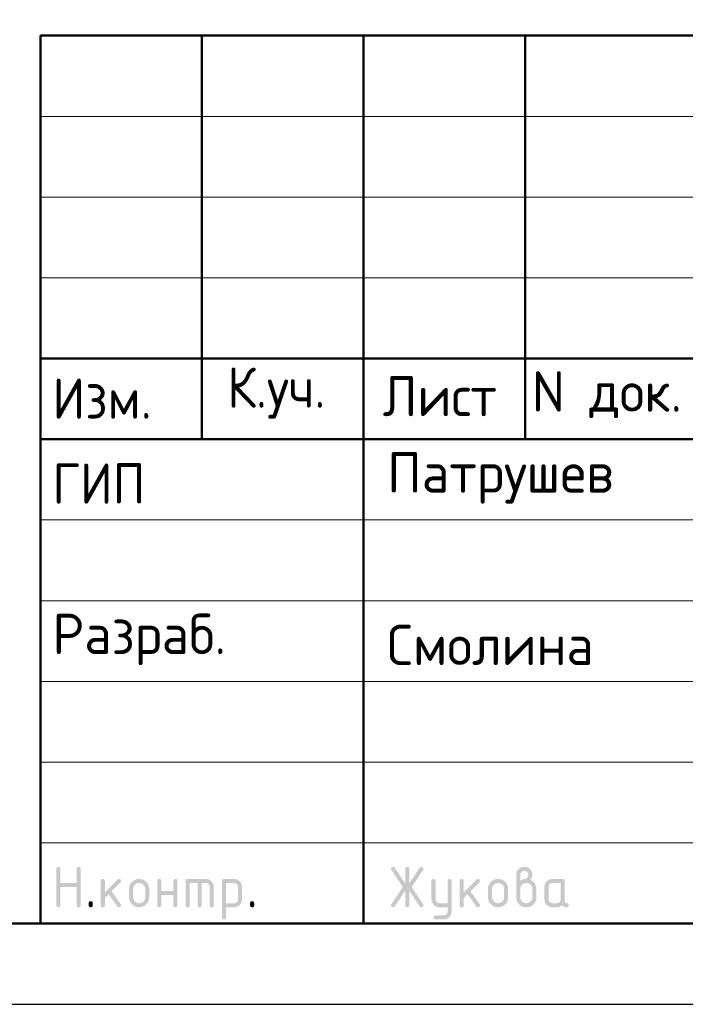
# Model space of a CAD drawing. Header units: millimetres. Extents: x 0 to 50400, y 0 to 35640.
# Tile 8 of 13: x 27446 to 32391, y 0 to 7318. Entities that reach past the tile are written whole.
import ezdxf

# ---------------------------------------------------------------- set-up
doc = ezdxf.new("R2010")
doc.units = ezdxf.units.MM
doc.layers.add('Standard', color=7, linetype='Continuous', lineweight=25)
doc.styles.add('ISOCPEUR', font='txt')

msp = doc.modelspace()

# ---------------------------------------------------------------- hatches: boundary and pattern name
at = {"layer": 'Standard', "linetype": 'Continuous', "lineweight": 25, "transparency": 33554687}
for points in [[(27718.9, 736.5), (27718.9, 1006.5), (27718.9, 1008.4), (27719.1, 1010.1), (27719.4, 1011.7), (27719.8, 1013.1), (27720.3, 1014.5), (27721, 1015.7), (27721.7, 1016.9), (27722.7, 1017.8), (27723.6, 1018.7), (27724.8, 1019.4), (27725.9, 1020.1), (27727.4, 1020.6), (27728.8, 1021.1), (27730.4, 1021.3), (27732, 1021.5), (27733.9, 1021.5), (27735.8, 1021.5), (27737.4, 1021.3), (27739.1, 1021.1), (27740.5, 1020.6), (27741.9, 1020.1), (27743.1, 1019.4), (27744.3, 1018.7), (27745.2, 1017.8), (27746.1, 1016.9), (27746.8, 1015.7), (27747.5, 1014.5), (27748, 1013.1), (27748.5, 1011.7), (27748.7, 1010.1), (27749, 1008.4), (27749, 1006.6), (27749, 901.6), (27868.6, 901.6), (27868.6, 1006.6), (27868.6, 1008.4), (27868.9, 1010.1), (27869.1, 1011.7), (27869.6, 1013.1), (27870, 1014.5), (27870.7, 1015.7), (27871.4, 1016.9), (27872.4, 1017.8), (27873.3, 1018.7), (27874.5, 1019.4), (27875.7, 1020.1), (27877.1, 1020.6), (27878.5, 1021.1), (27880.1, 1021.3), (27881.8, 1021.5), (27883.6, 1021.5), (27885.5, 1021.5), (27887.2, 1021.3), (27888.8, 1021.1), (27890.2, 1020.6), (27891.6, 1020.1), (27892.8, 1019.4), (27894, 1018.7), (27894.9, 1017.8), (27895.9, 1016.9), (27896.6, 1015.7), (27897.3, 1014.5), (27897.7, 1013.1), (27898.2, 1011.7), (27898.4, 1010.1), (27898.7, 1008.4), (27898.7, 1006.5), (27898.7, 736.5), (27898.7, 734.7), (27898.4, 733), (27898.2, 731.4), (27897.7, 730), (27897.3, 728.6), (27896.6, 727.4), (27895.9, 726.2), (27894.9, 725.3), (27894, 724.4), (27892.8, 723.7), (27891.6, 723), (27890.2, 722.5), (27888.8, 722), (27887.2, 721.8), (27885.5, 721.5), (27883.6, 721.5), (27881.8, 721.5), (27880.1, 721.8), (27878.5, 722), (27877.1, 722.5), (27875.7, 723), (27874.5, 723.7), (27873.3, 724.4), (27872.4, 725.3), (27871.4, 726.2), (27870.7, 727.4), (27870, 728.6), (27869.6, 730), (27869.1, 731.4), (27868.9, 733), (27868.6, 734.7), (27868.6, 736.5), (27868.6, 871.5), (27749, 871.5), (27749, 736.5), (27749, 734.7), (27748.7, 733), (27748.5, 731.4), (27748, 730), (27747.5, 728.6), (27746.8, 727.4), (27746.1, 726.2), (27745.2, 725.3), (27744.3, 724.4), (27743.1, 723.7), (27741.9, 723), (27740.5, 722.5), (27739.1, 722), (27737.4, 721.8), (27735.8, 721.5), (27733.9, 721.5), (27732, 721.5), (27730.4, 721.8), (27728.8, 722), (27727.4, 722.5), (27725.9, 723), (27724.8, 723.7), (27723.6, 724.4), (27722.7, 725.3), (27721.7, 726.2), (27721, 727.4), (27720.3, 728.6), (27719.8, 730), (27719.4, 731.4), (27719.1, 733), (27718.9, 734.7)], [(30310.2, 844.4), (30232.8, 728.1), (30231.7, 726.5), (30230.4, 725.2), (30229, 724), (30227.4, 723.2), (30225.8, 722.4), (30224, 721.9), (30222.1, 721.5), (30220, 721.5), (30218.2, 721.5), (30216.6, 721.8), (30215, 722), (30213.6, 722.5), (30212.2, 723), (30211, 723.8), (30209.9, 724.5), (30209, 725.5), (30208, 726.4), (30207.4, 727.7), (30206.7, 728.9), (30206.2, 730.4), (30205.7, 731.8), (30205.5, 733.5), (30205.3, 735.2), (30205.3, 737.2), (30205.3, 739.1), (30205.9, 741.1), (30206.5, 743), (30207.8, 744.9), (30292.1, 871.4), (30207.8, 997.9), (30206.5, 999.9), (30205.9, 1001.8), (30205.3, 1003.8), (30205.3, 1005.9), (30205.3, 1007.8), (30205.5, 1009.5), (30205.7, 1011.3), (30206.2, 1012.7), (30206.7, 1014.2), (30207.4, 1015.4), (30208.1, 1016.6), (30209, 1017.6), (30210, 1018.6), (30211.1, 1019.3), (30212.3, 1020.1), (30213.7, 1020.6), (30215.1, 1021), (30216.8, 1021.3), (30218.4, 1021.5), (30220.3, 1021.5), (30222.3, 1021.5), (30224, 1021.1), (30225.8, 1020.7), (30227.4, 1019.8), (30228.9, 1019), (30230.3, 1017.7), (30231.6, 1016.4), (30232.8, 1014.7), (30310.2, 898.7), (30310.2, 1006.5), (30310.2, 1008.4), (30310.5, 1010.1), (30310.7, 1011.7), (30311.2, 1013.1), (30311.7, 1014.5), (30312.4, 1015.7), (30313.1, 1016.9), (30314, 1017.8), (30314.9, 1018.7), (30316.1, 1019.4), (30317.3, 1020.1), (30318.7, 1020.6), (30320.1, 1021.1), (30321.8, 1021.3), (30323.4, 1021.5), (30325.3, 1021.5), (30327.2, 1021.5), (30328.8, 1021.3), (30330.4, 1021.1), (30331.8, 1020.6), (30333.3, 1020.1), (30334.4, 1019.4), (30335.6, 1018.7), (30336.5, 1017.8), (30337.5, 1016.9), (30338.2, 1015.7), (30338.9, 1014.5), (30339.4, 1013.1), (30339.8, 1011.7), (30340.1, 1010.1), (30340.3, 1008.4), (30340.3, 1006.5), (30340.3, 898.7), (30417.8, 1014.7), (30418.9, 1016.4), (30420.3, 1017.7), (30421.6, 1019), (30423.2, 1019.8), (30424.8, 1020.7), (30426.6, 1021.1), (30428.5, 1021.5), (30430.5, 1021.5), (30432, 1021.5), (30433.4, 1021.3), (30434.9, 1021), (30436.2, 1020.4), (30437.5, 1019.8), (30438.7, 1019), (30439.9, 1018.1), (30441, 1017), (30442, 1015.9), (30442.8, 1014.6), (30443.6, 1013.4), (30444.2, 1012.1), (30444.7, 1010.7), (30445, 1009.3), (30445.3, 1007.9), (30445.3, 1006.3), (30445.3, 1004.1), (30444.6, 1002), (30444, 999.9), (30442.8, 997.9), (30358.5, 871.4), (30442.8, 744.9), (30444, 743), (30444.6, 741), (30445.3, 738.9), (30445.3, 736.8), (30445.3, 735.2), (30445, 733.8), (30444.7, 732.4), (30444.2, 731), (30443.7, 729.7), (30442.9, 728.5), (30442.1, 727.2), (30441.1, 726.1), (30440, 724.9), (30438.8, 724.1), (30437.7, 723.3), (30436.4, 722.7), (30435.1, 722.1), (30433.7, 721.8), (30432.3, 721.5), (30430.7, 721.5), (30428.6, 721.5), (30426.7, 721.9), (30424.8, 722.4), (30423.2, 723.2), (30421.6, 724), (30420.2, 725.2), (30418.9, 726.5), (30417.8, 728.1), (30340.3, 844.4), (30340.3, 736.5), (30340.3, 734.7), (30340.1, 733), (30339.8, 731.4), (30339.4, 730), (30338.9, 728.6), (30338.2, 727.4), (30337.5, 726.2), (30336.5, 725.3), (30335.6, 724.4), (30334.4, 723.7), (30333.3, 723), (30331.8, 722.5), (30330.4, 722), (30328.8, 721.8), (30327.2, 721.5), (30325.3, 721.5), (30323.4, 721.5), (30321.8, 721.8), (30320.1, 722), (30318.7, 722.5), (30317.3, 723), (30316.1, 723.7), (30314.9, 724.4), (30314, 725.3), (30313.1, 726.2), (30312.4, 727.4), (30311.7, 728.6), (30311.2, 730), (30310.7, 731.4), (30310.5, 733), (30310.2, 734.7), (30310.2, 736.5)], [(28078.7, 832.8), (28173, 927.1), (28174.1, 928.1), (28175.3, 929), (28176.5, 929.8), (28177.9, 930.3), (28179.2, 930.8), (28180.6, 931.1), (28182.1, 931.4), (28183.7, 931.4), (28185.6, 931.4), (28187.2, 931.1), (28188.9, 930.9), (28190.3, 930.4), (28191.7, 930), (28192.8, 929.3), (28194, 928.6), (28195, 927.6), (28195.9, 926.7), (28196.6, 925.5), (28197.3, 924.3), (28197.8, 922.9), (28198.2, 921.5), (28198.5, 919.9), (28198.7, 918.3), (28198.7, 916.4), (28198.7, 914.9), (28198.4, 913.5), (28198.1, 912.1), (28197.6, 910.8), (28197, 909.5), (28196.1, 908.3), (28195.3, 907.1), (28194.1, 905.9), (28128.3, 840.1), (28195.7, 745.2), (28197.2, 743.1), (28198, 740.9), (28198.7, 738.7), (28198.7, 736.3), (28198.7, 734.5), (28198.5, 732.8), (28198.2, 731.2), (28197.8, 729.9), (28197.3, 728.5), (28196.6, 727.3), (28195.9, 726.2), (28195, 725.2), (28194, 724.3), (28192.8, 723.6), (28191.7, 722.9), (28190.3, 722.5), (28188.9, 722), (28187.2, 721.8), (28185.6, 721.5), (28183.7, 721.5), (28181.7, 721.5), (28179.9, 721.9), (28178.2, 722.3), (28176.6, 723.1), (28175, 723.9), (28173.7, 725.1), (28172.3, 726.3), (28171.2, 727.9), (28106.7, 818.6), (28078.7, 790.6), (28078.7, 736.5), (28078.7, 734.7), (28078.5, 733), (28078.3, 731.4), (28077.8, 730), (28077.3, 728.6), (28076.6, 727.4), (28075.9, 726.2), (28075, 725.3), (28074, 724.4), (28072.9, 723.7), (28071.7, 723), (28070.3, 722.5), (28068.9, 722), (28067.2, 721.8), (28065.6, 721.5), (28063.7, 721.5), (28061.8, 721.5), (28060.2, 721.8), (28058.5, 722), (28057.1, 722.5), (28055.7, 723), (28054.5, 723.7), (28053.4, 724.4), (28052.4, 725.3), (28051.5, 726.2), (28050.8, 727.4), (28050.1, 728.6), (28049.6, 730), (28049.2, 731.4), (28048.9, 733), (28048.7, 734.7), (28048.7, 736.5), (28048.7, 916.4), (28048.7, 918.3), (28048.9, 919.9), (28049.2, 921.5), (28049.6, 922.9), (28050.1, 924.3), (28050.8, 925.5), (28051.5, 926.7), (28052.4, 927.6), (28053.4, 928.6), (28054.5, 929.3), (28055.7, 930), (28057.1, 930.4), (28058.5, 930.9), (28060.2, 931.1), (28061.8, 931.4), (28063.7, 931.4), (28065.6, 931.4), (28067.2, 931.1), (28068.9, 930.9), (28070.3, 930.4), (28071.7, 930), (28072.9, 929.3), (28074, 928.6), (28075, 927.6), (28075.9, 926.7), (28076.6, 925.5), (28077.3, 924.3), (28077.8, 922.9), (28078.3, 921.5), (28078.5, 919.9), (28078.7, 918.3), (28078.7, 916.4)], [(28498.4, 811.4), (28498.4, 736.5), (28498.4, 734.7), (28498.2, 733), (28497.9, 731.4), (28497.5, 730), (28497, 728.6), (28496.3, 727.4), (28495.6, 726.2), (28494.6, 725.3), (28493.7, 724.4), (28492.5, 723.6), (28491.4, 723), (28489.9, 722.5), (28488.5, 722), (28486.9, 721.8), (28485.2, 721.5), (28483.4, 721.5), (28481.5, 721.5), (28479.8, 721.8), (28478.2, 722), (28476.8, 722.5), (28475.4, 723), (28474.2, 723.7), (28473, 724.4), (28472.1, 725.3), (28471.2, 726.2), (28470.5, 727.4), (28469.8, 728.6), (28469.3, 730), (28468.8, 731.4), (28468.6, 733), (28468.3, 734.7), (28468.3, 736.5), (28468.3, 916.4), (28468.3, 918.3), (28468.6, 919.9), (28468.8, 921.5), (28469.3, 922.9), (28469.8, 924.3), (28470.5, 925.5), (28471.2, 926.7), (28472.1, 927.6), (28473, 928.6), (28474.2, 929.3), (28475.4, 930), (28476.8, 930.4), (28478.2, 930.9), (28479.8, 931.1), (28481.5, 931.4), (28483.4, 931.4), (28485.2, 931.4), (28486.9, 931.1), (28488.5, 930.9), (28489.9, 930.4), (28491.4, 930), (28492.5, 929.3), (28493.7, 928.6), (28494.6, 927.6), (28495.6, 926.7), (28496.3, 925.5), (28497, 924.4), (28497.5, 923), (28497.9, 921.5), (28498.2, 919.9), (28498.4, 918.3), (28498.4, 916.4), (28498.4, 841.5), (28588, 841.5), (28588, 916.4), (28588, 918.3), (28588.2, 919.9), (28588.5, 921.5), (28589, 923), (28589.4, 924.4), (28590.1, 925.5), (28590.8, 926.7), (28591.8, 927.6), (28592.7, 928.6), (28593.9, 929.3), (28595.1, 930), (28596.5, 930.4), (28597.9, 930.9), (28599.5, 931.1), (28601.2, 931.4), (28603, 931.4), (28604.9, 931.4), (28606.6, 931.1), (28608.2, 930.9), (28609.6, 930.4), (28611, 930), (28612.2, 929.3), (28613.4, 928.6), (28614.3, 927.6), (28615.2, 926.7), (28615.9, 925.5), (28616.7, 924.3), (28617.1, 922.9), (28617.6, 921.5), (28617.8, 919.9), (28618.1, 918.3), (28618.1, 916.4), (28618.1, 736.5), (28618.1, 734.7), (28617.8, 733), (28617.6, 731.4), (28617.1, 730), (28616.7, 728.6), (28615.9, 727.4), (28615.2, 726.2), (28614.3, 725.3), (28613.4, 724.4), (28612.2, 723.7), (28611, 723), (28609.6, 722.5), (28608.2, 722), (28606.6, 721.8), (28604.9, 721.5), (28603, 721.5), (28601.2, 721.5), (28599.5, 721.8), (28597.9, 722), (28596.5, 722.5), (28595.1, 723), (28593.9, 723.6), (28592.7, 724.4), (28591.8, 725.3), (28590.8, 726.2), (28590.1, 727.4), (28589.4, 728.6), (28589, 730), (28588.5, 731.4), (28588.2, 733), (28588, 734.7), (28588, 736.5), (28588, 811.4)], [(28693.2, 931.4), (28828.1, 931.4), (28831.2, 931.4), (28834.2, 931.1), (28837.2, 930.8), (28840.1, 930.3), (28843, 929.7), (28845.7, 928.9), (28848.5, 928.1), (28851.2, 927), (28853.8, 925.9), (28856.4, 924.5), (28858.9, 923.2), (28861.3, 921.5), (28863.7, 919.9), (28866, 918), (28868.3, 916.1), (28870.5, 913.9), (28872.7, 911.7), (28874.6, 909.4), (28876.5, 907.1), (28878.2, 904.7), (28879.8, 902.3), (28881.2, 899.7), (28882.5, 897.2), (28883.6, 894.5), (28884.7, 891.9), (28885.5, 889.1), (28886.4, 886.3), (28886.9, 883.4), (28887.5, 880.6), (28887.7, 877.6), (28888, 874.5), (28888, 871.4), (28888, 736.5), (28888, 734.7), (28887.8, 733), (28887.5, 731.4), (28887.1, 730), (28886.6, 728.6), (28885.9, 727.4), (28885.2, 726.2), (28884.3, 725.3), (28883.3, 724.4), (28882.1, 723.7), (28881, 723), (28879.6, 722.5), (28878.1, 722), (28876.5, 721.8), (28874.9, 721.5), (28873, 721.5), (28871.1, 721.5), (28869.5, 721.8), (28867.8, 722), (28866.4, 722.5), (28865, 723), (28863.8, 723.6), (28862.7, 724.4), (28861.7, 725.3), (28860.8, 726.2), (28860.1, 727.4), (28859.4, 728.6), (28858.9, 730), (28858.4, 731.4), (28858.2, 733), (28857.9, 734.7), (28857.9, 736.5), (28857.9, 871.4), (28857.9, 874.5), (28857.4, 877.5), (28856.9, 880.4), (28855.8, 883.1), (28854.7, 885.7), (28853.1, 888.1), (28851.5, 890.5), (28849.3, 892.7), (28847.2, 894.8), (28844.8, 896.5), (28842.4, 898.1), (28839.7, 899.2), (28837.1, 900.2), (28834.1, 900.8), (28831.2, 901.3), (28828, 901.3), (28798.1, 901.3), (28798.1, 736.5), (28798.1, 734.7), (28797.9, 733), (28797.6, 731.4), (28797.2, 730), (28796.7, 728.6), (28796, 727.4), (28795.3, 726.2), (28794.4, 725.3), (28793.4, 724.4), (28792.3, 723.6), (28791.1, 723), (28789.7, 722.5), (28788.3, 722), (28786.6, 721.8), (28785, 721.5), (28783.1, 721.5), (28781.2, 721.5), (28779.6, 721.8), (28777.9, 722), (28776.5, 722.5), (28775.1, 723), (28773.9, 723.6), (28772.8, 724.4), (28771.8, 725.3), (28770.9, 726.2), (28770.2, 727.4), (28769.5, 728.6), (28769, 730), (28768.5, 731.4), (28768.3, 733), (28768.1, 734.7), (28768.1, 736.5), (28768.1, 901.3), (28708.2, 901.3), (28708.2, 736.5), (28708.2, 734.7), (28708, 733), (28707.8, 731.4), (28707.3, 730), (28706.8, 728.6), (28706.1, 727.4), (28705.4, 726.2), (28704.5, 725.3), (28703.5, 724.4), (28702.4, 723.6), (28701.2, 723), (28699.8, 722.5), (28698.4, 722), (28696.7, 721.8), (28695.1, 721.5), (28693.2, 721.5), (28691.3, 721.5), (28689.7, 721.8), (28688, 722), (28686.6, 722.5), (28685.2, 723), (28684, 723.7), (28682.9, 724.4), (28681.9, 725.3), (28681, 726.2), (28680.3, 727.4), (28679.6, 728.6), (28679.1, 730), (28678.7, 731.4), (28678.4, 733), (28678.2, 734.7), (28678.2, 736.5), (28678.2, 916.4), (28678.2, 918.3), (28678.4, 919.9), (28678.6, 921.5), (28679.1, 922.9), (28679.6, 924.3), (28680.3, 925.5), (28681, 926.7), (28681.9, 927.6), (28682.9, 928.6), (28684, 929.3), (28685.2, 930), (28686.6, 930.4), (28688, 930.9), (28689.6, 931.1), (28691.3, 931.4)], [(30625, 691.2), (30625, 721.5), (30565.2, 721.5), (30562, 721.5), (30559, 721.8), (30556, 722.1), (30553.1, 722.6), (30550.2, 723.2), (30547.4, 724), (30544.6, 724.8), (30542, 725.9), (30539.3, 727), (30536.8, 728.4), (30534.2, 729.7), (30531.8, 731.4), (30529.4, 733), (30527.1, 734.9), (30524.8, 736.8), (30522.7, 739), (30520.5, 741.2), (30518.6, 743.5), (30516.7, 745.8), (30515.1, 748.2), (30513.5, 750.7), (30512.1, 753.2), (30510.7, 755.7), (30509.7, 758.4), (30508.6, 761), (30507.8, 763.8), (30507, 766.6), (30506.4, 769.5), (30505.9, 772.4), (30505.6, 775.4), (30505.3, 778.4), (30505.3, 781.5), (30505.3, 916.4), (30505.3, 918.3), (30505.6, 919.9), (30505.8, 921.5), (30506.3, 922.9), (30506.7, 924.3), (30507.4, 925.5), (30508.1, 926.7), (30509.1, 927.6), (30510, 928.6), (30511.2, 929.3), (30512.4, 930), (30513.8, 930.4), (30515.2, 930.9), (30516.8, 931.1), (30518.5, 931.4), (30520.4, 931.4), (30522.2, 931.4), (30523.9, 931.1), (30525.5, 930.9), (30526.9, 930.4), (30528.3, 930), (30529.5, 929.3), (30530.7, 928.6), (30531.6, 927.6), (30532.6, 926.7), (30533.3, 925.5), (30534, 924.4), (30534.4, 923), (30534.9, 921.5), (30535.2, 919.9), (30535.4, 918.3), (30535.4, 916.4), (30535.4, 781.6), (30535.4, 778.5), (30535.9, 775.6), (30536.5, 772.8), (30537.6, 770.2), (30538.7, 767.5), (30540.4, 765.1), (30542, 762.7), (30544.2, 760.4), (30546.4, 758.2), (30548.8, 756.6), (30551.2, 754.9), (30553.9, 753.8), (30556.5, 752.7), (30559.4, 752.2), (30562.2, 751.6), (30565.3, 751.6), (30625, 751.6), (30625, 916.4), (30625, 918.3), (30625.2, 919.9), (30625.5, 921.5), (30625.9, 923), (30626.4, 924.4), (30627.1, 925.5), (30627.8, 926.7), (30628.7, 927.6), (30629.7, 928.6), (30630.9, 929.3), (30632, 930), (30633.4, 930.4), (30634.9, 930.9), (30636.5, 931.1), (30638.1, 931.4), (30640, 931.4), (30641.9, 931.4), (30643.5, 931.1), (30645.2, 930.9), (30646.6, 930.4), (30648, 930), (30649.2, 929.3), (30650.4, 928.6), (30651.3, 927.6), (30652.2, 926.7), (30652.9, 925.5), (30653.6, 924.3), (30654.1, 923), (30654.6, 921.5), (30654.8, 919.9), (30655, 918.3), (30655, 916.4), (30655, 691.6), (30655, 688.5), (30654.8, 685.5), (30654.5, 682.5), (30654, 679.6), (30653.4, 676.7), (30652.6, 673.9), (30651.8, 671.2), (30650.8, 668.5), (30649.7, 665.8), (30648.4, 663.3), (30647, 660.8), (30645.4, 658.4), (30643.8, 655.9), (30642, 653.6), (30640.1, 651.3), (30637.9, 649.1), (30635.8, 646.9), (30633.5, 645), (30631.3, 643.1), (30628.9, 641.5), (30626.5, 639.9), (30624, 638.5), (30621.5, 637.1), (30618.9, 636), (30616.2, 634.9), (30613.5, 634.1), (30610.7, 633.3), (30607.9, 632.8), (30605, 632.2), (30602, 631.9), (30599, 631.7), (30595.9, 631.7), (30535.4, 631.7), (30533.5, 631.7), (30531.9, 631.9), (30530.2, 632.1), (30528.8, 632.6), (30527.4, 633.1), (30526.2, 633.8), (30525.1, 634.5), (30524.1, 635.4), (30523.2, 636.4), (30522.5, 637.5), (30521.8, 638.7), (30521.3, 640.1), (30520.9, 641.5), (30520.6, 643.2), (30520.4, 644.8), (30520.4, 646.7), (30520.4, 648.2), (30520.7, 649.6), (30521, 650.9), (30521.5, 652.3), (30522.1, 653.6), (30522.9, 654.8), (30523.8, 656), (30524.9, 657.2), (30526.1, 658.3), (30527.3, 659.2), (30528.5, 660), (30529.8, 660.6), (30531.1, 661.1), (30532.5, 661.4), (30533.9, 661.7), (30535.4, 661.7), (30595.1, 661.7), (30598.3, 661.7), (30601.2, 662.2), (30604.1, 662.8), (30606.8, 663.8), (30609.4, 664.9), (30611.8, 666.4), (30614.2, 668), (30616.4, 670.1), (30618.5, 672.2), (30620.2, 674.6), (30621.8, 676.9), (30622.8, 679.6), (30623.9, 682.2), (30624.5, 685.1), (30625, 688)], [(30745.2, 832.8), (30839.5, 927.1), (30840.6, 928.1), (30841.8, 929), (30843, 929.8), (30844.3, 930.3), (30845.7, 930.8), (30847.1, 931.1), (30848.6, 931.4), (30850.2, 931.4), (30852.1, 931.4), (30853.7, 931.1), (30855.3, 930.9), (30856.7, 930.4), (30858.2, 930), (30859.3, 929.3), (30860.5, 928.6), (30861.4, 927.6), (30862.4, 926.7), (30863.1, 925.5), (30863.8, 924.3), (30864.2, 922.9), (30864.7, 921.5), (30864.9, 919.9), (30865.2, 918.3), (30865.2, 916.4), (30865.2, 914.9), (30864.9, 913.5), (30864.6, 912.1), (30864, 910.8), (30863.5, 909.5), (30862.6, 908.3), (30861.8, 907.1), (30860.6, 905.9), (30794.8, 840.1), (30862.2, 745.2), (30863.7, 743.1), (30864.4, 740.9), (30865.2, 738.7), (30865.2, 736.3), (30865.2, 734.5), (30864.9, 732.8), (30864.7, 731.2), (30864.2, 729.9), (30863.8, 728.5), (30863.1, 727.3), (30862.4, 726.2), (30861.4, 725.2), (30860.5, 724.3), (30859.3, 723.6), (30858.2, 722.9), (30856.7, 722.5), (30855.3, 722), (30853.7, 721.8), (30852.1, 721.5), (30850.2, 721.5), (30848.2, 721.5), (30846.4, 721.9), (30844.7, 722.3), (30843.1, 723.1), (30841.5, 723.9), (30840.2, 725.1), (30838.8, 726.3), (30837.7, 727.9), (30773.2, 818.6), (30745.2, 790.6), (30745.2, 736.5), (30745.2, 734.7), (30745, 733), (30744.7, 731.4), (30744.3, 730), (30743.8, 728.6), (30743.1, 727.4), (30742.4, 726.2), (30741.5, 725.3), (30740.5, 724.4), (30739.4, 723.7), (30738.2, 723), (30736.8, 722.5), (30735.4, 722), (30733.7, 721.8), (30732.1, 721.5), (30730.2, 721.5), (30728.3, 721.5), (30726.7, 721.8), (30725, 722), (30723.6, 722.5), (30722.2, 723), (30721, 723.7), (30719.9, 724.4), (30718.9, 725.3), (30718, 726.2), (30717.3, 727.4), (30716.6, 728.6), (30716.1, 730), (30715.6, 731.4), (30715.4, 733), (30715.2, 734.7), (30715.2, 736.5), (30715.2, 916.4), (30715.2, 918.3), (30715.4, 919.9), (30715.6, 921.5), (30716.1, 922.9), (30716.6, 924.3), (30717.3, 925.5), (30718, 926.7), (30718.9, 927.6), (30719.9, 928.6), (30721, 929.3), (30722.2, 930), (30723.6, 930.4), (30725, 930.9), (30726.7, 931.1), (30728.3, 931.4), (30730.2, 931.4), (30732.1, 931.4), (30733.7, 931.1), (30735.4, 930.9), (30736.8, 930.4), (30738.2, 930), (30739.4, 929.3), (30740.5, 928.6), (30741.5, 927.6), (30742.4, 926.7), (30743.1, 925.5), (30743.8, 924.3), (30744.3, 922.9), (30744.7, 921.5), (30745, 919.9), (30745.2, 918.3), (30745.2, 916.4)], [(27958.8, 751.6), (27958.8, 753.5), (27959, 755.1), (27959.3, 756.8), (27959.7, 758.2), (27960.2, 759.6), (27960.9, 760.8), (27961.6, 761.9), (27962.5, 762.9), (27963.5, 763.8), (27964.7, 764.5), (27965.8, 765.2), (27967.2, 765.7), (27968.6, 766.2), (27970.3, 766.4), (27971.9, 766.6), (27973.8, 766.6), (27975.7, 766.6), (27977.3, 766.4), (27979, 766.2), (27980.4, 765.7), (27981.8, 765.2), (27983, 764.5), (27984.1, 763.8), (27985.1, 762.9), (27986, 761.9), (27986.7, 760.8), (27987.4, 759.6), (27987.9, 758.2), (27988.4, 756.8), (27988.6, 755.1), (27988.8, 753.5), (27988.8, 751.6), (27988.8, 736.6), (27988.8, 734.7), (27988.6, 733), (27988.4, 731.4), (27987.9, 730), (27987.4, 728.6), (27986.7, 727.4), (27986, 726.2), (27985.1, 725.3), (27984.1, 724.4), (27983, 723.7), (27981.8, 723), (27980.4, 722.5), (27979, 722), (27977.3, 721.8), (27975.7, 721.5), (27973.8, 721.5), (27971.9, 721.5), (27970.3, 721.8), (27968.6, 722), (27967.2, 722.5), (27965.8, 723), (27964.7, 723.7), (27963.5, 724.4), (27962.5, 725.3), (27961.6, 726.2), (27960.9, 727.4), (27960.2, 728.6), (27959.7, 730), (27959.3, 731.4), (27959, 733), (27958.8, 734.7), (27958.8, 736.6)], [(29158, 751.6), (29158, 753.5), (29158.2, 755.1), (29158.4, 756.8), (29158.9, 758.2), (29159.4, 759.6), (29160.1, 760.8), (29160.8, 761.9), (29161.7, 762.9), (29162.6, 763.8), (29163.8, 764.5), (29165, 765.2), (29166.4, 765.7), (29167.8, 766.2), (29169.5, 766.4), (29171.1, 766.6), (29173, 766.6), (29174.9, 766.6), (29176.5, 766.4), (29178.1, 766.2), (29179.6, 765.7), (29181, 765.2), (29182.1, 764.5), (29183.3, 763.8), (29184.3, 762.9), (29185.2, 761.9), (29185.9, 760.8), (29186.6, 759.6), (29187.1, 758.2), (29187.5, 756.8), (29187.8, 755.1), (29188, 753.5), (29188, 751.6), (29188, 736.6), (29188, 734.7), (29187.8, 733), (29187.5, 731.4), (29187.1, 730), (29186.6, 728.6), (29185.9, 727.4), (29185.2, 726.2), (29184.3, 725.3), (29183.3, 724.4), (29182.1, 723.7), (29181, 723), (29179.6, 722.5), (29178.1, 722), (29176.5, 721.8), (29174.9, 721.5), (29173, 721.5), (29171.1, 721.5), (29169.5, 721.8), (29167.8, 722), (29166.4, 722.5), (29165, 723), (29163.8, 723.7), (29162.6, 724.4), (29161.7, 725.3), (29160.8, 726.2), (29160.1, 727.4), (29159.4, 728.6), (29158.9, 730), (29158.4, 731.4), (29158.2, 733), (29158, 734.7), (29158, 736.6)]]:
    msp.add_hatch(color=7, dxfattribs=at).paths.add_polyline_path(points, flags=16)
h = msp.add_hatch(color=7, dxfattribs=at)
h.paths.add_polyline_path([(31164.9, 916.5), (31169.6, 920.2), (31174.2, 923), (31178.8, 925.9), (31183.2, 927.7), (31187.5, 929.6), (31191.7, 930.5), (31195.9, 931.5), (31199.9, 931.5), (31202.2, 931.5), (31204.4, 932.1), (31206.7, 932.8), (31208.8, 934.1), (31211, 935.4), (31213.1, 937.4), (31215.1, 939.3), (31217.1, 941.9), (31219.1, 944.4), (31220.5, 946.8), (31222, 949.3), (31222.9, 951.7), (31223.9, 954.1), (31224.4, 956.6), (31224.9, 959), (31224.9, 961.5), (31224.9, 964.6), (31224.3, 967.6), (31223.8, 970.5), (31222.7, 973.2), (31221.6, 975.8), (31220, 978.2), (31218.4, 980.7), (31216.2, 982.8), (31214.1, 985), (31211.7, 986.6), (31209.2, 988.2), (31206.6, 989.3), (31203.9, 990.4), (31201, 990.9), (31198.1, 991.5), (31194.9, 991.5), (31191.8, 991.5), (31188.9, 990.9), (31186, 990.4), (31183.3, 989.3), (31180.7, 988.2), (31178.2, 986.5), (31175.8, 984.9), (31173.6, 982.7), (31171.4, 980.5), (31169.8, 978.1), (31168.2, 975.7), (31167.1, 973), (31166, 970.4), (31165.4, 967.5), (31164.9, 964.6), (31164.9, 961.5)])
h.paths.add_polyline_path([(31239.6, 925.4), (31244.8, 923.3), (31249.4, 920.4), (31254.1, 917.7), (31258.2, 914.2), (31262.2, 910.8), (31265.8, 906.7), (31269.4, 902.6), (31272.4, 897.9), (31275.4, 893.2), (31277.7, 888.3), (31280, 883.3), (31281.5, 878.1), (31283, 873), (31283.8, 867.6), (31284.5, 862.2), (31284.5, 856.5), (31284.5, 796.5), (31284.5, 792.6), (31284.2, 788.9), (31283.9, 785.1), (31283.2, 781.5), (31282.5, 777.8), (31281.5, 774.4), (31280.4, 770.9), (31279.1, 767.6), (31277.7, 764.2), (31276, 761.1), (31274.3, 757.9), (31272.2, 754.9), (31270.2, 751.8), (31267.8, 749), (31265.4, 746.1), (31262.7, 743.4), (31259.9, 740.6), (31257, 738.2), (31254.2, 735.9), (31251.1, 733.8), (31248.1, 731.8), (31244.9, 730.1), (31241.8, 728.4), (31238.5, 727), (31235.2, 725.6), (31231.7, 724.6), (31228.2, 723.6), (31224.7, 722.9), (31221, 722.2), (31217.3, 721.9), (31213.6, 721.5), (31209.7, 721.5), (31205.8, 721.5), (31202, 721.9), (31198.2, 722.2), (31194.6, 722.9), (31191, 723.6), (31187.6, 724.6), (31184.1, 725.7), (31180.8, 727), (31177.4, 728.4), (31174.3, 730.1), (31171.1, 731.8), (31168.1, 733.9), (31165.1, 735.9), (31162.2, 738.3), (31159.3, 740.7), (31156.6, 743.5), (31153.9, 746.2), (31151.5, 749.1), (31149.1, 752), (31147.1, 755), (31145, 758), (31143.3, 761.2), (31141.6, 764.4), (31140.3, 767.7), (31138.9, 771), (31137.9, 774.5), (31136.9, 777.9), (31136.2, 781.6), (31135.5, 785.2), (31135.2, 788.9), (31134.8, 792.6), (31134.8, 796.5), (31134.8, 961.5), (31134.8, 964.7), (31135.1, 967.7), (31135.4, 970.8), (31135.9, 973.7), (31136.5, 976.6), (31137.3, 979.4), (31138.1, 982.1), (31139.2, 984.8), (31140.3, 987.5), (31141.6, 990), (31143, 992.5), (31144.6, 995), (31146.3, 997.4), (31148.2, 999.7), (31150.1, 1002), (31152.3, 1004.2), (31154.5, 1006.3), (31156.8, 1008.2), (31159.1, 1010.1), (31161.5, 1011.8), (31163.9, 1013.4), (31166.4, 1014.7), (31169, 1016.1), (31171.6, 1017.2), (31174.3, 1018.3), (31177, 1019.1), (31179.8, 1019.9), (31182.7, 1020.5), (31185.5, 1021), (31188.5, 1021.3), (31191.5, 1021.5), (31194.7, 1021.5), (31197.8, 1021.5), (31200.8, 1021.3), (31203.9, 1021), (31206.7, 1020.5), (31209.6, 1019.9), (31212.4, 1019.1), (31215.2, 1018.3), (31217.9, 1017.2), (31220.5, 1016.1), (31223, 1014.7), (31225.6, 1013.3), (31228, 1011.7), (31230.4, 1010.1), (31232.7, 1008.1), (31235, 1006.2), (31237.2, 1004), (31239.3, 1001.9), (31241.2, 999.6), (31243.1, 997.3), (31244.7, 994.8), (31246.4, 992.4), (31247.7, 989.9), (31249.1, 987.3), (31250.2, 984.7), (31251.2, 982), (31252.1, 979.2), (31252.9, 976.5), (31253.4, 973.6), (31254, 970.7), (31254.2, 967.7), (31254.5, 964.7), (31254.5, 961.5), (31254.5, 955.9), (31253.6, 950.8), (31252.6, 945.7), (31250.8, 941.1), (31248.9, 936.6), (31246.1, 932.7), (31243.4, 928.8)], flags=16)
h.paths.add_polyline_path([(31254.5, 796.6), (31254.5, 856.6), (31254.5, 861.2), (31253.7, 865.5), (31252.9, 869.9), (31251.2, 873.8), (31249.6, 877.8), (31247.2, 881.4), (31244.7, 885.1), (31241.5, 888.4), (31238.2, 891.7), (31234.6, 894.1), (31231, 896.6), (31227, 898.3), (31223.1, 899.9), (31218.7, 900.7), (31214.4, 901.6), (31209.7, 901.6), (31205, 901.6), (31200.7, 900.7), (31196.3, 899.9), (31192.4, 898.3), (31188.4, 896.6), (31184.8, 894.1), (31181.1, 891.7), (31177.9, 888.4), (31174.6, 885.1), (31172.2, 881.4), (31169.8, 877.8), (31168.1, 873.8), (31166.5, 869.9), (31165.7, 865.5), (31164.9, 861.2), (31164.9, 856.6), (31164.9, 796.6), (31164.9, 791.9), (31165.7, 787.5), (31166.5, 783.2), (31168.1, 779.2), (31169.8, 775.2), (31172.2, 771.6), (31174.6, 767.9), (31177.9, 764.7), (31181.1, 761.4), (31184.8, 758.9), (31188.4, 756.5), (31192.4, 754.9), (31196.3, 753.2), (31200.7, 752.4), (31205, 751.6), (31209.7, 751.6), (31214.4, 751.6), (31218.7, 752.4), (31223.1, 753.2), (31227, 754.9), (31231, 756.5), (31234.6, 759), (31238.2, 761.5), (31241.5, 764.8), (31244.7, 768.1), (31247.2, 771.7), (31249.6, 775.3), (31251.2, 779.3), (31252.9, 783.3), (31253.7, 787.6), (31254.5, 791.9)])
h = msp.add_hatch(color=7, dxfattribs=at)
h.paths.add_polyline_path([(28258.5, 796.5), (28258.5, 856.4), (28258.5, 860.3), (28258.8, 864.1), (28259.2, 867.8), (28259.9, 871.4), (28260.6, 875), (28261.6, 878.5), (28262.6, 881.9), (28264, 885.3), (28265.3, 888.6), (28267.1, 891.7), (28268.8, 894.9), (28270.8, 897.9), (28272.9, 901), (28275.3, 903.8), (28277.7, 906.7), (28280.4, 909.5), (28283.1, 912.2), (28286, 914.6), (28288.9, 917), (28291.9, 919.1), (28294.9, 921.1), (28298.1, 922.8), (28301.3, 924.5), (28304.6, 925.9), (28307.9, 927.3), (28311.4, 928.3), (28314.8, 929.3), (28318.4, 930), (28322, 930.7), (28325.7, 931), (28329.5, 931.4), (28333.4, 931.4), (28337.3, 931.4), (28341.1, 931), (28344.9, 930.7), (28348.5, 930), (28352.2, 929.3), (28355.6, 928.3), (28359.1, 927.3), (28362.4, 926), (28365.8, 924.6), (28368.9, 922.9), (28372.1, 921.2), (28375.1, 919.2), (28378.1, 917.1), (28381, 914.8), (28383.9, 912.4), (28386.6, 909.7), (28389.3, 907), (28391.6, 904.1), (28394, 901.3), (28396, 898.2), (28398.1, 895.2), (28399.8, 892), (28401.5, 888.9), (28402.8, 885.5), (28404.2, 882.2), (28405.2, 878.7), (28406.2, 875.2), (28406.9, 871.6), (28407.6, 868), (28407.9, 864.2), (28408.2, 860.4), (28408.2, 856.4), (28408.2, 796.5), (28408.2, 792.6), (28407.9, 788.9), (28407.5, 785.1), (28406.9, 781.5), (28406.2, 777.9), (28405.2, 774.4), (28404.1, 771), (28402.8, 767.7), (28401.4, 764.4), (28399.7, 761.2), (28398, 758), (28395.9, 755), (28393.9, 752), (28391.5, 749.1), (28389.1, 746.2), (28386.3, 743.5), (28383.6, 740.7), (28380.7, 738.3), (28377.8, 735.9), (28374.8, 733.9), (28371.8, 731.8), (28368.6, 730.1), (28365.5, 728.4), (28362.2, 727), (28358.8, 725.6), (28355.4, 724.6), (28351.9, 723.6), (28348.3, 722.9), (28344.7, 722.2), (28341, 721.9), (28337.3, 721.5), (28333.4, 721.5), (28329.5, 721.5), (28325.7, 721.9), (28322, 722.2), (28318.4, 722.9), (28314.8, 723.6), (28311.4, 724.6), (28307.9, 725.6), (28304.6, 727), (28301.3, 728.4), (28298.1, 730.1), (28294.9, 731.8), (28291.9, 733.9), (28288.9, 735.9), (28286, 738.3), (28283.1, 740.7), (28280.4, 743.5), (28277.7, 746.2), (28275.3, 749.1), (28272.9, 752), (28270.8, 755), (28268.8, 758), (28267.1, 761.2), (28265.3, 764.4), (28264, 767.7), (28262.6, 771), (28261.6, 774.4), (28260.6, 777.9), (28259.9, 781.5), (28259.2, 785.1), (28258.8, 788.9), (28258.5, 792.6)], flags=16)
h.paths.add_polyline_path([(28378.2, 796.6), (28378.2, 856.6), (28378.2, 861.2), (28377.4, 865.5), (28376.5, 869.9), (28374.9, 873.8), (28373.2, 877.8), (28370.8, 881.4), (28368.3, 885.1), (28365.1, 888.4), (28361.8, 891.7), (28358.1, 894.1), (28354.5, 896.6), (28350.6, 898.3), (28346.6, 899.9), (28342.3, 900.7), (28338, 901.6), (28333.4, 901.6), (28328.7, 901.6), (28324.4, 900.7), (28320.1, 899.9), (28316.2, 898.3), (28312.2, 896.6), (28308.6, 894.1), (28305, 891.7), (28301.7, 888.4), (28298.4, 885.1), (28295.9, 881.4), (28293.5, 877.8), (28291.8, 873.8), (28290.2, 869.9), (28289.4, 865.5), (28288.6, 861.2), (28288.6, 856.6), (28288.6, 796.6), (28288.6, 791.9), (28289.4, 787.5), (28290.2, 783.2), (28291.8, 779.2), (28293.4, 775.2), (28295.9, 771.6), (28298.3, 767.9), (28301.6, 764.7), (28304.8, 761.4), (28308.4, 758.9), (28312.1, 756.5), (28316, 754.9), (28320, 753.2), (28324.3, 752.4), (28328.7, 751.6), (28333.4, 751.6), (28338, 751.6), (28342.3, 752.4), (28346.6, 753.2), (28350.6, 754.9), (28354.5, 756.5), (28358.1, 759), (28361.8, 761.5), (28365.1, 764.8), (28368.3, 768.1), (28370.8, 771.7), (28373.2, 775.3), (28374.9, 779.3), (28376.5, 783.3), (28377.4, 787.6), (28378.2, 791.9)])
h = msp.add_hatch(color=7, dxfattribs=at)
h.paths.add_polyline_path([(28948.1, 916.4), (28948.1, 918.3), (28948.4, 919.9), (28948.6, 921.5), (28949.1, 923), (28949.5, 924.3), (28950.2, 925.5), (28950.9, 926.7), (28951.9, 927.6), (28952.8, 928.6), (28954, 929.3), (28955.1, 930), (28956.5, 930.4), (28957.9, 930.9), (28959.6, 931.1), (28961.2, 931.4), (28963.1, 931.4), (29038, 931.4), (29041.1, 931.4), (29044.1, 931.1), (29047.2, 930.8), (29050.1, 930.3), (29052.9, 929.8), (29055.7, 928.9), (29058.5, 928.1), (29061.2, 927), (29063.8, 925.9), (29066.4, 924.6), (29068.9, 923.2), (29071.3, 921.6), (29073.7, 920), (29076, 918.1), (29078.3, 916.2), (29080.5, 914), (29082.7, 911.8), (29084.6, 909.5), (29086.5, 907.2), (29088.1, 904.8), (29089.7, 902.4), (29091.1, 899.9), (29092.4, 897.3), (29093.5, 894.7), (29094.6, 892), (29095.4, 889.2), (29096.2, 886.5), (29096.8, 883.5), (29097.3, 880.6), (29097.6, 877.6), (29097.8, 874.6), (29097.8, 871.4), (29097.8, 781.5), (29097.8, 778.4), (29097.6, 775.4), (29097.3, 772.4), (29096.8, 769.5), (29096.2, 766.6), (29095.4, 763.8), (29094.6, 761), (29093.5, 758.4), (29092.4, 755.7), (29091.1, 753.2), (29089.7, 750.7), (29088.1, 748.2), (29086.5, 745.8), (29084.6, 743.5), (29082.7, 741.2), (29080.5, 739), (29078.3, 736.8), (29076, 734.9), (29073.8, 733), (29071.3, 731.4), (29068.9, 729.7), (29066.4, 728.4), (29063.9, 727), (29061.2, 725.9), (29058.6, 724.8), (29055.8, 724), (29053, 723.2), (29050.1, 722.6), (29047.2, 722.1), (29044.2, 721.8), (29041.1, 721.5), (29038, 721.5), (28978.2, 721.5), (28978.2, 646.6), (28978.2, 644.8), (28977.9, 643.1), (28977.7, 641.5), (28977.2, 640.1), (28976.8, 638.7), (28976.1, 637.5), (28975.4, 636.3), (28974.4, 635.4), (28973.5, 634.5), (28972.3, 633.8), (28971.1, 633.1), (28969.7, 632.6), (28968.3, 632.1), (28966.7, 631.9), (28965, 631.7), (28963.1, 631.7), (28961.3, 631.7), (28959.6, 631.9), (28958, 632.1), (28956.6, 632.6), (28955.2, 633.1), (28954, 633.8), (28952.8, 634.5), (28951.9, 635.4), (28950.9, 636.3), (28950.2, 637.5), (28949.5, 638.7), (28949.1, 640.1), (28948.6, 641.5), (28948.4, 643.1), (28948.1, 644.8), (28948.1, 646.6)], flags=16)
h.paths.add_polyline_path([(28978.2, 901.3), (28978.2, 751.6), (29037.9, 751.6), (29041, 751.6), (29043.9, 752.1), (29046.8, 752.7), (29049.4, 753.8), (29052.1, 754.9), (29054.5, 756.5), (29056.9, 758.1), (29059.1, 760.3), (29061.3, 762.5), (29062.9, 764.9), (29064.5, 767.4), (29065.6, 770), (29066.7, 772.7), (29067.2, 775.5), (29067.8, 778.4), (29067.8, 781.5), (29067.8, 871.4), (29067.8, 874.6), (29067.2, 877.5), (29066.7, 880.4), (29065.6, 883.1), (29064.6, 885.7), (29062.9, 888.1), (29061.3, 890.5), (29059.2, 892.7), (29057, 894.9), (29054.6, 896.5), (29052.2, 898.1), (29049.6, 899.2), (29046.9, 900.2), (29044, 900.8), (29041.1, 901.3), (29037.9, 901.3)])
h = msp.add_hatch(color=7, dxfattribs=at)
h.paths.add_polyline_path([(30925, 796.5), (30925, 856.4), (30925, 860.3), (30925.3, 864.1), (30925.7, 867.8), (30926.4, 871.4), (30927, 875), (30928.1, 878.5), (30929.1, 881.9), (30930.5, 885.3), (30931.8, 888.6), (30933.6, 891.7), (30935.3, 894.9), (30937.3, 897.9), (30939.4, 901), (30941.8, 903.8), (30944.2, 906.7), (30946.9, 909.5), (30949.6, 912.2), (30952.5, 914.6), (30955.4, 917), (30958.4, 919.1), (30961.4, 921.1), (30964.6, 922.8), (30967.8, 924.5), (30971.1, 925.9), (30974.4, 927.3), (30977.8, 928.3), (30981.3, 929.3), (30984.9, 930), (30988.5, 930.7), (30992.2, 931), (30996, 931.4), (30999.9, 931.4), (31003.8, 931.4), (31007.6, 931), (31011.4, 930.7), (31015, 930), (31018.6, 929.3), (31022.1, 928.3), (31025.6, 927.3), (31028.9, 926), (31032.2, 924.6), (31035.4, 922.9), (31038.6, 921.2), (31041.6, 919.2), (31044.6, 917.1), (31047.5, 914.8), (31050.3, 912.4), (31053, 909.7), (31055.8, 907), (31058.1, 904.1), (31060.5, 901.3), (31062.5, 898.2), (31064.6, 895.2), (31066.3, 892), (31068, 888.9), (31069.3, 885.5), (31070.7, 882.2), (31071.7, 878.7), (31072.7, 875.2), (31073.4, 871.6), (31074, 868), (31074.4, 864.2), (31074.7, 860.4), (31074.7, 856.4), (31074.7, 796.5), (31074.7, 792.6), (31074.4, 788.9), (31074, 785.1), (31073.3, 781.5), (31072.7, 777.9), (31071.6, 774.4), (31070.6, 771), (31069.2, 767.7), (31067.9, 764.4), (31066.2, 761.2), (31064.5, 758), (31062.4, 755), (31060.3, 752), (31058, 749.1), (31055.6, 746.2), (31052.8, 743.5), (31050.1, 740.7), (31047.2, 738.3), (31044.3, 735.9), (31041.3, 733.9), (31038.3, 731.8), (31035.1, 730.1), (31031.9, 728.4), (31028.6, 727), (31025.3, 725.6), (31021.9, 724.6), (31018.4, 723.6), (31014.8, 722.9), (31011.2, 722.2), (31007.5, 721.9), (31003.7, 721.5), (30999.9, 721.5), (30996, 721.5), (30992.2, 721.9), (30988.5, 722.2), (30984.9, 722.9), (30981.3, 723.6), (30977.8, 724.6), (30974.4, 725.6), (30971.1, 727), (30967.8, 728.4), (30964.6, 730.1), (30961.4, 731.8), (30958.4, 733.9), (30955.4, 735.9), (30952.5, 738.3), (30949.6, 740.7), (30946.9, 743.5), (30944.2, 746.2), (30941.8, 749.1), (30939.4, 752), (30937.3, 755), (30935.3, 758), (30933.6, 761.2), (30931.8, 764.4), (30930.5, 767.7), (30929.1, 771), (30928.1, 774.4), (30927, 777.9), (30926.4, 781.5), (30925.7, 785.1), (30925.3, 788.9), (30925, 792.6)], flags=16)
h.paths.add_polyline_path([(31044.7, 796.6), (31044.7, 856.6), (31044.7, 861.2), (31043.8, 865.5), (31043, 869.9), (31041.4, 873.8), (31039.7, 877.8), (31037.3, 881.4), (31034.8, 885.1), (31031.5, 888.4), (31028.3, 891.7), (31024.6, 894.1), (31021, 896.6), (31017.1, 898.3), (31013.1, 899.9), (31008.8, 900.7), (31004.5, 901.6), (30999.9, 901.6), (30995.2, 901.6), (30990.9, 900.7), (30986.6, 899.9), (30982.7, 898.3), (30978.7, 896.6), (30975.1, 894.1), (30971.5, 891.7), (30968.2, 888.4), (30964.9, 885.1), (30962.4, 881.4), (30960, 877.8), (30958.3, 873.8), (30956.7, 869.9), (30955.9, 865.5), (30955, 861.2), (30955, 856.6), (30955, 796.6), (30955, 791.9), (30955.9, 787.5), (30956.7, 783.2), (30958.3, 779.2), (30959.9, 775.2), (30962.4, 771.6), (30964.8, 767.9), (30968.1, 764.7), (30971.3, 761.4), (30974.9, 758.9), (30978.5, 756.5), (30982.5, 754.9), (30986.5, 753.2), (30990.8, 752.4), (30995.2, 751.6), (30999.9, 751.6), (31004.5, 751.6), (31008.8, 752.4), (31013.1, 753.2), (31017.1, 754.9), (31021, 756.5), (31024.6, 759), (31028.3, 761.5), (31031.5, 764.8), (31034.8, 768.1), (31037.3, 771.7), (31039.7, 775.3), (31041.4, 779.3), (31043, 783.3), (31043.8, 787.6), (31044.7, 791.9)])
h = msp.add_hatch(color=7, dxfattribs=at)
h.paths.add_polyline_path([(31464.3, 901.3), (31404.6, 901.3), (31401.5, 901.3), (31398.6, 900.8), (31395.7, 900.2), (31393.1, 899.1), (31390.4, 898), (31388, 896.4), (31385.6, 894.8), (31383.4, 892.6), (31381.2, 890.4), (31379.6, 888), (31378, 885.6), (31376.9, 882.9), (31375.8, 880.3), (31375.3, 877.4), (31374.7, 874.5), (31374.7, 871.4), (31374.7, 781.5), (31374.7, 778.5), (31375.3, 775.6), (31375.8, 772.8), (31376.9, 770.1), (31378, 767.5), (31379.7, 765.1), (31381.3, 762.7), (31383.5, 760.4), (31385.7, 758.2), (31388.2, 756.6), (31390.6, 754.9), (31393.2, 753.8), (31395.8, 752.7), (31398.7, 752.2), (31401.5, 751.6), (31404.6, 751.6), (31434.5, 751.6), (31437.6, 751.6), (31440.4, 752.1), (31443.3, 752.7), (31446, 753.8), (31448.6, 754.9), (31451, 756.5), (31453.4, 758.1), (31455.6, 760.3), (31457.8, 762.5), (31459.4, 764.9), (31461.1, 767.4), (31462.1, 770), (31463.2, 772.7), (31463.8, 775.5), (31464.3, 778.4), (31464.3, 781.5)])
h.paths.add_polyline_path([(31524.4, 736.5), (31524.4, 734.7), (31524.1, 733), (31523.9, 731.4), (31523.4, 730), (31523, 728.6), (31522.3, 727.4), (31521.6, 726.2), (31520.6, 725.3), (31519.7, 724.4), (31518.5, 723.7), (31517.4, 723), (31515.9, 722.5), (31514.5, 722), (31512.9, 721.8), (31511.2, 721.5), (31509.4, 721.5), (31504.2, 721.5), (31499.4, 722.5), (31494.6, 723.5), (31490.4, 725.5), (31486.1, 727.5), (31482.3, 730.5), (31478.4, 733.5), (31475.1, 737.4), (31471, 733.5), (31466.4, 730.5), (31461.7, 727.5), (31456.7, 725.5), (31451.6, 723.5), (31446, 722.5), (31440.5, 721.5), (31434.5, 721.5), (31404.6, 721.5), (31401.4, 721.5), (31398.4, 721.8), (31395.4, 722.1), (31392.4, 722.6), (31389.5, 723.2), (31386.8, 724), (31384, 724.8), (31381.3, 725.9), (31378.7, 727), (31376.1, 728.3), (31373.6, 729.7), (31371.2, 731.3), (31368.8, 732.9), (31366.5, 734.8), (31364.2, 736.7), (31362, 738.9), (31359.8, 741.1), (31357.9, 743.4), (31356, 745.7), (31354.4, 748.1), (31352.8, 750.5), (31351.4, 753), (31350.1, 755.6), (31349, 758.2), (31347.9, 760.9), (31347.1, 763.7), (31346.3, 766.5), (31345.7, 769.4), (31345.2, 772.3), (31344.9, 775.3), (31344.7, 778.3), (31344.7, 781.5), (31344.7, 871.4), (31344.7, 874.6), (31344.9, 877.6), (31345.2, 880.6), (31345.7, 883.5), (31346.3, 886.5), (31347.1, 889.2), (31347.9, 892), (31349, 894.7), (31350.1, 897.3), (31351.4, 899.9), (31352.8, 902.4), (31354.4, 904.8), (31356, 907.2), (31357.9, 909.5), (31359.8, 911.8), (31362, 914), (31364.2, 916.2), (31366.5, 918.1), (31368.8, 920), (31371.2, 921.6), (31373.6, 923.2), (31376.1, 924.6), (31378.7, 925.9), (31381.3, 927), (31384, 928.1), (31386.8, 928.9), (31389.5, 929.8), (31392.4, 930.3), (31395.4, 930.8), (31398.4, 931.1), (31401.4, 931.4), (31404.6, 931.4), (31479.4, 931.4), (31481.3, 931.4), (31482.9, 931.1), (31484.6, 930.9), (31486, 930.4), (31487.4, 930), (31488.5, 929.3), (31489.7, 928.6), (31490.6, 927.6), (31491.6, 926.7), (31492.3, 925.5), (31493, 924.3), (31493.4, 922.9), (31493.9, 921.5), (31494.1, 919.9), (31494.4, 918.3), (31494.4, 916.4), (31494.4, 766.5), (31494.4, 764.6), (31494.6, 763), (31494.9, 761.4), (31495.3, 759.9), (31495.8, 758.5), (31496.5, 757.4), (31497.2, 756.2), (31498.1, 755.3), (31499.1, 754.3), (31500.2, 753.6), (31501.4, 752.9), (31502.8, 752.5), (31504.2, 752), (31505.9, 751.8), (31507.5, 751.5), (31509.4, 751.5), (31511.2, 751.5), (31512.9, 751.3), (31514.5, 751), (31515.9, 750.6), (31517.3, 750.1), (31518.5, 749.4), (31519.7, 748.7), (31520.6, 747.8), (31521.6, 746.8), (31522.3, 745.7), (31523, 744.5), (31523.4, 743.1), (31523.9, 741.7), (31524.1, 740), (31524.4, 738.4)], flags=16)

# ---------------------------------------------------------------- linework, layer by layer
at = {"layer": 'Standard', "color": 7, "linetype": 'Continuous', "lineweight": 50, "transparency": 33554687}
for p, q in [((27600, 600), (27600, 7200)), ((27600, 7200), (49800, 7200)), ((28800, 4200), (28800, 7200)), ((30000, 600), (30000, 7200)), ((31200, 4200), (31200, 7200)), ((27600, 4800), (35400, 4800)), ((27600, 4800), (35400, 4800)), ((27600, 4200), (35400, 4200)), ((27600, 4200), (35400, 4200))]:
    msp.add_line(p, q, dxfattribs=at)
at = {"layer": 'Standard', "color": 7, "linetype": 'Continuous', "lineweight": 13, "transparency": 33554687}
for p, q in [((27600, 6600), (35400, 6600)), ((27600, 6000), (35400, 6000)), ((27600, 5400), (35400, 5400)), ((27600, 3600), (35400, 3600)), ((27600, 3000), (35400, 3000)), ((27600, 3000), (35400, 3000)), ((27600, 2400), (35400, 2400)), ((27600, 2400), (35400, 2400)), ((27600, 1800), (35400, 1800)), ((27600, 1200), (35400, 1200))]:
    msp.add_line(p, q, dxfattribs=at)
at = {"layer": 'Standard', "color": 7, "linetype": 'Continuous', "lineweight": 25, "transparency": 33554687}
msp.add_line((27600, 600), (49800, 600), dxfattribs=at)
msp.add_line((27600, 600), (49800, 600), dxfattribs=at)
msp.add_line((27600, 600), (49800, 600), dxfattribs=at)
msp.add_lwpolyline([(0, 0), (50400, 0), (50400, 35640), (0, 35640), (0, 0)], close=True, dxfattribs=at)
at = {"layer": 'Standard', "color": 7, "linetype": 'Continuous', "lineweight": 13, "transparency": 33554687}
msp.add_lwpolyline([(50400, 35640), (0, 35640), (0, 0), (50400, 0), (50400, 35640)], dxfattribs=at)
at = {"layer": 'Standard', "color": 7, "linetype": 'Continuous', "lineweight": 50, "transparency": 33554687}
msp.add_lwpolyline([(2400, 35040), (49800, 35040), (49800, 600), (2400, 600), (2400, 35040)], close=True, dxfattribs=at)
at = {"layer": 'Standard', "color": 7, "linetype": 'Continuous', "lineweight": 25, "transparency": 33554687}
msp.add_lwpolyline([(49800, 7200), (27600, 7200), (27600, 600), (49800, 600), (49800, 7200)], dxfattribs=at)

# ---------------------------------------------------------------- texts
at = {"layer": 'Standard', "color": 7, "linetype": 'Continuous', "lineweight": 13, "transparency": 33554687, "insert": (27600, 9833.6), "char_height": 336, "width": 12891.48, "attachment_point": 1, "line_spacing_factor": 1.084337}
msp.add_mtext('\\A1;{\\fISOCPEUR|i0|b0;\\H335.999994;\\W1.000000;\\C7;1. Спецификацию элементов, ведомость деталей см. лист 8}\\P{\\fISOCPEUR|i0|b0;\\H335.999994;\\W1.000000;\\C7;Ведомость расхода стали см. лист 1.1}\\P{\\fISOCPEUR|i0|b0;\\H335.999994;\\W1.000000;\\C7;2. Опалубочный план конструкции стен см. лист 2}\\P{\\fISOCPEUR|i0|b0;\\H335.999994;\\W1.000000;\\C7;3. Сечения замаркированы см. листы 3...6}\\P', dxfattribs=at)
at = {"layer": 'Standard', "color": 7, "linetype": 'Continuous', "lineweight": 25, "transparency": 33554687, "char_height": 300, "attachment_point": 7, "style": 'ISOCPEUR'}
for s, insert, width in [('\\W0.93;Изм.', (27688.8, 4353), 903.476), ('\\W0.93;К.уч.', (28987.2, 4353), 979.214), ('\\W0.94;Лист', (30143, 4371.4), 1040.312), ('\\W0.95;N док.', (31251, 4356.8), 1281.75), ('\\W0.92;ГИП', (27688.8, 3721.5), 827.543), ('\\W0.97;Патрушев', (30175.3, 3721.5), 2004.223), ('\\W0.96;Разраб.', (27688.8, 2521.5), 1567.875), ('\\W0.96;Смолина', (30175.3, 2521.5), 1673.185)]:
    msp.add_mtext(s, dxfattribs=dict(at, insert=insert, width=width))

doc.saveas('drawing.dxf')
